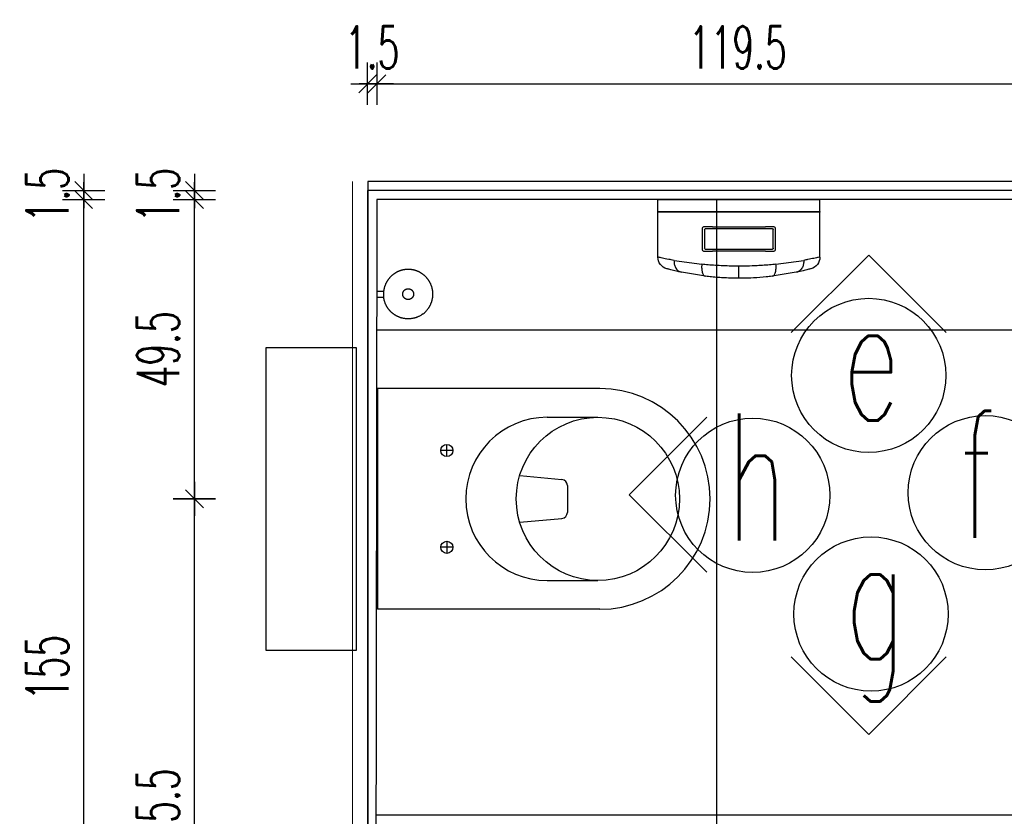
# Model space of a CAD drawing. Header units: centimetres. Extents: x -15121 to 30567, y -60641 to 0.
# Tile 94 of 256: x 4075 to 4238, y -25033 to -24901. Entities that reach past the tile are written whole.
import ezdxf

# ---------------------------------------------------------------- set-up
doc = ezdxf.new("R2010")
doc.units = ezdxf.units.CM
doc.header["$LTSCALE"] = 60
for name, color, linetype in [('AIKA oznaczenia widoków', 30, 'Continuous'), ('AIKA podłoga wc pod meble', 8, 'Continuous'), ('AIKA sanitariaty', 7, 'Continuous'), ('AIKA TYNK', 5, 'Continuous'), ('AIKA widoki wymiarowanie', 7, 'Continuous'), ('AIKA widokowe', 7, 'Continuous')]:
    doc.layers.add(name, color=color, linetype=linetype)
doc.layers.add('opisy', color=1, linetype='Continuous', lineweight=15)
doc.styles.add('RomanS', font='romans.shx')
doc.styles.add('wymiar', font='txt.shx', dxfattribs={"width": 0.6})
doc.dimstyles.new('Dwudziestka', dxfattribs={"dimtxt": 7, "dimasz": 0.7, "dimexe": 5, "dimexo": 0, "dimgap": 2.5, "dimtad": 1, "dimtoh": 1, "dimdec": 3, "dimrnd": 0.5, "dimdsep": 46, "dimtxsty": 'wymiar', "dimblk": 'znacznik', "dimcen": 0, "dimdle": 5, "dimse1": 1, "dimse2": 1, "dimclrd": 256, "dimclre": 256, "dimclrt": 256, "dimadec": 0, "dimazin": 0, "dimtfac": 0.4, "dimtdec": 3, "dimtix": 1, "dimtofl": 0, "dimtmove": 2, "dimatfit": 3, "dimldrblk": 'znacznik', "dimfxl": 1, "dimtolj": 1, "dimarcsym": 0})

# ---------------------------------------------------------------- blocks, each defined once
blk = doc.blocks.new('toaleta top')
at = {"layer": 'AIKA sanitariaty'}
for p, q in [((-18.25, 39.75), (-18.25, 3)), ((-13.5, 31.08), (-13.5, 39.45)), ((13.5, 31.08), (13.5, 39.45)), ((18.25, 39.75), (18.25, 3)), ((-2.22, 34.39), (2.22, 34.39)), ((-3.85, 26.52), (-3.22, 33.48)), ((3.85, 26.52), (3.22, 33.48)), ((-8, 15.44), (-8, 13.44)), ((8, 15.44), (8, 13.44)), ((-7, 14.44), (-9, 14.44)), ((7, 14.44), (9, 14.44)), ((-18.25, 3), (18.25, 3)), ((25, -0.5), (-25, -0.5)), ((-25, -0.5), (-25, -15.5)), ((25, -15.5), (25, -0.5)), ((-25, -15.5), (25, -15.5))]:
    blk.add_line(p, q, dxfattribs=at)
for centre, radius in [((0, 39.45), 13.5), ((-8, 14.44), 1), ((8, 14.44), 1)]:
    blk.add_circle(centre, radius, dxfattribs=at)
for centre, radius, start, end in [((0, 39.75), 18.25, 0, 180), ((-2.22, 33.39), 1, 90, 174.822), ((2.22, 33.39), 1, 5.178, 90), ((0, 31.08), 13.5, 180, 0)]:
    blk.add_arc(centre, radius, start, end, dxfattribs=at)
blk = doc.blocks.new('sl dozownik papieru rzut')
at = {"layer": 'AIKA sanitariaty'}
for p, q in [((13.4, 0), (-13.4, 0)), ((-13.4, -1.95), (-13.4, 0)), ((13.4, -1.95), (13.4, 0)), ((13.4, -1.95), (-13.4, -1.95)), ((-13.4, -2.05), (13.4, -2.05)), ((-13.4, -9.49), (-13.4, -2.05)), ((-13.35, -2), (13.35, -2)), ((13.4, -9.49), (13.4, -2.05)), ((-6, -4.65), (-6, -8.35)), ((-5.85, -4.5), (-4.39, -4.5)), ((-5.55, -4.8), (5.58, -4.8)), ((4.39, -4.5), (-4.39, -4.5)), ((4.39, -4.5), (5.85, -4.5)), ((6, -8.35), (6, -4.65)), ((-5.7, -8.05), (-5.7, -4.95)), ((5.7, -4.95), (5.7, -8.05)), ((-4.39, -8.5), (-5.85, -8.5)), ((5.55, -8.2), (-5.55, -8.2)), ((-4.39, -8.5), (4.39, -8.5)), ((5.85, -8.5), (4.39, -8.5)), ((-6.13, -10.69), (-10.73, -10.04)), ((0, -13), (0, -11)), ((10.73, -10.04), (6.13, -10.69)), ((-9.5, -12.01), (-5.51, -12.67)), ((5.51, -12.67), (9.5, -12.01))]:
    blk.add_line(p, q, dxfattribs=at)
for centre, radius, start, end in [((-13.35, -1.95), 0.05, 180, 270), ((-13.35, -2.05), 0.05, 90, 180), ((13.35, -1.95), 0.05, 270, 0), ((13.35, -2.05), 0.05, 0, 90), ((-5.85, -4.65), 0.15, 90, 180), ((-5.55, -4.95), 0.15, 90, 180), ((5.55, -4.95), 0.15, 0, 90), ((5.85, -4.65), 0.15, 0, 90), ((-5.55, -8.05), 0.15, 180, 270), ((5.55, -8.05), 0.15, 270, 0), ((-11.4, -9.49), 2, 180, 254.9453), ((-5.85, -8.35), 0.15, 180, 270), ((5.85, -8.35), 0.15, 270, 0), ((11.4, -9.49), 2, 285.0547, 0)]:
    blk.add_arc(centre, radius, start, end, dxfattribs=at)
for points, knots in [([(-13.4, -9.49), (-13.4, -9.49), (-13.32, -9.51), (-12.98, -9.59), (-12.73, -9.64), (-12.12, -9.77), (-11.78, -9.84), (-11.18, -9.96), (-10.96, -10), (-10.73, -10.04)], [719.365815, 719.365815, 719.365815, 719.365815, 741.542046, 741.542046, 763.718271, 763.718271, 782.93566, 782.93566, 792.832229, 792.832229, 792.832229, 792.832229]), ([(10.73, -10.04), (11.04, -9.98), (11.33, -9.93), (12.01, -9.8), (12.37, -9.72), (12.8, -9.63), (12.92, -9.6), (13.13, -9.55), (13.21, -9.54), (13.36, -9.5), (13.4, -9.49), (13.4, -9.49)], [645.89816, 645.89816, 645.89816, 645.89816, 659.198751, 659.198751, 681.041661, 681.041661, 692.345192, 692.345192, 703.648717, 703.648717, 719.365815, 719.365815, 719.365815, 719.365815]), ([(-10.73, -10.04), (-10.73, -10.04), (-10.73, -10.04), (-10.73, -10.05), (-10.73, -10.05), (-10.73, -10.07), (-10.73, -10.07), (-10.73, -10.09), (-10.73, -10.11), (-10.74, -10.14), (-10.74, -10.17), (-10.74, -10.25), (-10.73, -10.3), (-10.73, -10.45), (-10.71, -10.55), (-10.66, -10.85), (-10.59, -11.03), (-10.4, -11.41), (-10.26, -11.59), (-9.92, -11.86), (-9.73, -11.96), (-9.53, -12)], [-0.008999, -0.008999, -0.008999, -0.008999, 0, 0, 0.195131, 0.195131, 0.390205, 0.390205, 0.780355, 0.780355, 1.560665, 1.560665, 3.121408, 3.121408, 6.243965, 6.243965, 12.498055, 12.498055, 20.307105, 20.307105, 28.11533, 28.11533, 28.11533, 28.11533]), ([(-5.51, -12.67), (-5.63, -12.65), (-5.73, -12.58), (-5.92, -12.35), (-6, -12.19), (-6.11, -11.81), (-6.14, -11.61), (-6.17, -11.16), (-6.16, -10.93), (-6.13, -10.69), (-6.13, -10.69), (-6.13, -10.69)], [0, 0, 0, 0, 7.811334, 7.811334, 15.623566, 15.623566, 22.812435, 22.812435, 29.999926, 29.999926, 30.008028, 30.008028, 30.008028, 30.008028]), ([(-6.13, -10.69), (-5.79, -10.72), (-5.45, -10.76), (-4.32, -10.85), (-3.52, -10.9), (-2.07, -10.97), (-1.42, -10.99), (-0.51, -11), (-0.26, -11), (0, -11)], [665.068332, 665.068332, 665.068332, 665.068332, 674.873359, 674.873359, 696.15174, 696.15174, 712.840829, 712.840829, 719.36757, 719.36757, 719.36757, 719.36757]), ([(0, -11), (0.44, -11), (0.87, -11), (1.74, -10.98), (2.17, -10.96), (3.02, -10.93), (3.45, -10.9), (4.28, -10.85), (4.69, -10.82), (5.45, -10.76), (5.79, -10.72), (6.13, -10.69)], [719.36757, 719.36757, 719.36757, 719.36757, 730.491124, 730.491124, 741.614678, 741.614678, 752.738229, 752.738229, 763.861781, 763.861781, 773.666807, 773.666807, 773.666807, 773.666807]), ([(6.13, -10.69), (6.13, -10.69), (6.13, -10.69), (6.13, -10.7), (6.13, -10.7), (6.14, -10.72), (6.14, -10.73), (6.14, -10.75), (6.14, -10.76), (6.14, -10.81), (6.15, -10.84), (6.15, -10.93), (6.16, -10.98), (6.16, -11.16), (6.16, -11.27), (6.14, -11.61), (6.11, -11.81), (6, -12.19), (5.92, -12.35), (5.73, -12.58), (5.63, -12.65), (5.51, -12.67)], [-0.008087, -0.008087, -0.008087, -0.008087, 0, 0, 0.223897, 0.223897, 0.447699, 0.447699, 0.895311, 0.895311, 1.790581, 1.790581, 3.581414, 3.581414, 7.165142, 7.165142, 14.347918, 14.347918, 22.153528, 22.153528, 29.958241, 29.958241, 29.958241, 29.958241]), ([(10.73, -10.04), (10.73, -10.04), (10.73, -10.04), (10.74, -10.25), (10.73, -10.45), (10.66, -10.85), (10.59, -11.03), (10.4, -11.41), (10.26, -11.59), (9.92, -11.86), (9.73, -11.96), (9.53, -12)], [-0.008936, -0.008936, -0.008936, -0.008936, 0, 0, 6.258249, 6.258249, 12.51788, 12.51788, 20.330205, 20.330205, 28.1424, 28.1424, 28.1424, 28.1424]), ([(-11.92, -11.42), (-11.92, -11.42), (-11.84, -11.45), (-11.55, -11.52), (-11.32, -11.58), (-10.78, -11.72), (-10.47, -11.79), (-9.94, -11.91), (-9.74, -11.96), (-9.53, -12)], [719.365815, 719.365815, 719.365815, 719.365815, 741.542046, 741.542046, 763.718271, 763.718271, 782.93566, 782.93566, 793.101387, 793.101387, 793.101387, 793.101387]), ([(-9.53, -12), (-9.53, -12), (-9.52, -12), (-9.52, -12), (-9.51, -12), (-9.51, -12), (-9.5, -12.01), (-9.5, -12.01), (-9.5, -12.01), (-9.5, -12.01)], [125.169211, 125.169211, 125.169211, 125.169211, 125.262842, 125.262842, 125.558179, 125.558179, 125.889339, 125.889339, 126.290447, 126.290447, 126.290447, 126.290447]), ([(-5.51, -12.67), (-5.51, -12.67), (-5.51, -12.67), (-5.5, -12.67), (-5.5, -12.67), (-5.5, -12.67)], [25.154736, 25.154736, 25.154736, 25.154736, 25.2068571, 25.2068571, 25.5412471, 25.5412471, 25.5412471, 25.5412471]), ([(-5.5, -12.67), (-5.18, -12.71), (-4.86, -12.74), (-3.85, -12.84), (-3.14, -12.9), (-1.84, -12.97), (-1.26, -12.99), (-0.45, -13), (-0.23, -13), (0, -13)], [664.576978, 664.576978, 664.576978, 664.576978, 674.873359, 674.873359, 696.15174, 696.15174, 712.840829, 712.840829, 719.36757, 719.36757, 719.36757, 719.36757]), ([(0, -13), (0.39, -13), (0.78, -13), (1.55, -12.98), (1.93, -12.96), (2.69, -12.92), (3.07, -12.9), (3.81, -12.84), (4.17, -12.81), (4.86, -12.74), (5.18, -12.71), (5.5, -12.67)], [719.36757, 719.36757, 719.36757, 719.36757, 730.491124, 730.491124, 741.614678, 741.614678, 752.738229, 752.738229, 763.861781, 763.861781, 774.158161, 774.158161, 774.158161, 774.158161]), ([(5.5, -12.67), (5.5, -12.67), (5.5, -12.67), (5.51, -12.67), (5.51, -12.67), (5.51, -12.67)], [0, 0, 0, 0, 0.3582778, 0.3582778, 0.4217256, 0.4217256, 0.4217256, 0.4217256]), ([(9.5, -12.01), (9.5, -12.01), (9.5, -12.01), (9.51, -12), (9.51, -12), (9.52, -12), (9.52, -12), (9.53, -12)], [0, 0, 0, 0, 0.4713843, 0.4713843, 0.7522977, 0.7522977, 0.8768388, 0.8768388, 0.8768388, 0.8768388]), ([(9.53, -12), (9.81, -11.94), (10.07, -11.88), (10.69, -11.74), (11, -11.66), (11.38, -11.57), (11.49, -11.54), (11.68, -11.49), (11.75, -11.47), (11.88, -11.44), (11.92, -11.42), (11.92, -11.42)], [645.629, 645.629, 645.629, 645.629, 659.198751, 659.198751, 681.041661, 681.041661, 692.345192, 692.345192, 703.648717, 703.648717, 719.365815, 719.365815, 719.365815, 719.365815])]:
    blk.add_open_spline(points, degree=3, knots=knots, dxfattribs=at)
blk = doc.blocks.new('sl szczotka rzut')
at = {"layer": 'AIKA sanitariaty', "transparency": 33554610}
for p, q in [((22238.01, -28535.25), (22238.01, -28534.12)), ((22239.01, -28535.25), (22239.01, -28534.12)), ((22239.01, -28535.25), (22238.01, -28535.25))]:
    blk.add_line(p, q, dxfattribs=at)
for points in [[(22235.26, -28527.56), (22235.39, -28527.42), (22235.5, -28527.29), (22235.6, -28527.19), (22235.69, -28527.1), (22235.78, -28527.02), (22235.85, -28526.95), (22235.92, -28526.89), (22235.99, -28526.84), (22236.06, -28526.79), (22236.12, -28526.74), (22236.18, -28526.7), (22236.24, -28526.66), (22236.3, -28526.62), (22236.35, -28526.58), (22236.41, -28526.55), (22236.47, -28526.51), (22236.53, -28526.48), (22236.59, -28526.45), (22236.65, -28526.42), (22236.71, -28526.39), (22236.77, -28526.36), (22236.83, -28526.33), (22236.89, -28526.3), (22236.95, -28526.28), (22237.01, -28526.25), (22237.07, -28526.23), (22237.14, -28526.2), (22237.2, -28526.18), (22237.26, -28526.16), (22237.33, -28526.14), (22237.39, -28526.12), (22237.46, -28526.1), (22237.52, -28526.09), (22237.59, -28526.07), (22237.65, -28526.06), (22237.72, -28526.04), (22237.78, -28526.03), (22237.85, -28526.02), (22237.91, -28526.01), (22237.98, -28526), (22238.05, -28525.99), (22238.11, -28525.98), (22238.18, -28525.98), (22238.25, -28525.97), (22238.31, -28525.97), (22238.38, -28525.97), (22238.45, -28525.97), (22238.51, -28525.97), (22238.58, -28525.97), (22238.65, -28525.97), (22238.71, -28525.97), (22238.78, -28525.97), (22238.85, -28525.98), (22238.91, -28525.98), (22238.98, -28525.99), (22239.05, -28526), (22239.11, -28526.01), (22239.18, -28526.02), (22239.25, -28526.03), (22239.31, -28526.04), (22239.38, -28526.06), (22239.44, -28526.07), (22239.51, -28526.09), (22239.57, -28526.1), (22239.64, -28526.12), (22239.7, -28526.14), (22239.76, -28526.16), (22239.83, -28526.18), (22239.89, -28526.2), (22239.95, -28526.23), (22240.02, -28526.25), (22240.08, -28526.28), (22240.14, -28526.3), (22240.2, -28526.33), (22240.26, -28526.36), (22240.32, -28526.39), (22240.38, -28526.42), (22240.44, -28526.45), (22240.5, -28526.48), (22240.56, -28526.51), (22240.62, -28526.55), (22240.67, -28526.58), (22240.73, -28526.62), (22240.79, -28526.65), (22240.84, -28526.69), (22240.9, -28526.73), (22240.95, -28526.77), (22241, -28526.81), (22241.06, -28526.85), (22241.11, -28526.89), (22241.16, -28526.94), (22241.21, -28526.98), (22241.26, -28527.02), (22241.31, -28527.07), (22241.36, -28527.12), (22241.41, -28527.16), (22241.45, -28527.21), (22241.5, -28527.26), (22241.54, -28527.31), (22241.59, -28527.36), (22241.63, -28527.41), (22241.67, -28527.46), (22241.72, -28527.51), (22241.76, -28527.56), (22241.8, -28527.62), (22241.84, -28527.67), (22241.88, -28527.73), (22241.91, -28527.78), (22241.95, -28527.84), (22241.99, -28527.89), (22242.02, -28527.95), (22242.05, -28528.01), (22242.09, -28528.07), (22242.12, -28528.13), (22242.15, -28528.19), (22242.18, -28528.25), (22242.21, -28528.31), (22242.24, -28528.37), (22242.27, -28528.43), (22242.29, -28528.49), (22242.32, -28528.55), (22242.34, -28528.61), (22242.36, -28528.68), (22242.39, -28528.74), (22242.41, -28528.8), (22242.43, -28528.87), (22242.45, -28528.93), (22242.46, -28529), (22242.48, -28529.06), (22242.5, -28529.13), (22242.51, -28529.19), (22242.52, -28529.26), (22242.54, -28529.32), (22242.55, -28529.39), (22242.56, -28529.45), (22242.57, -28529.52), (22242.58, -28529.59), (22242.58, -28529.65), (22242.59, -28529.72), (22242.59, -28529.79), (22242.6, -28529.85), (22242.6, -28529.92), (22242.6, -28529.99), (22242.6, -28530.05), (22242.6, -28530.12), (22242.6, -28530.19), (22242.6, -28530.25), (22242.59, -28530.32), (22242.59, -28530.39), (22242.58, -28530.45), (22242.58, -28530.52), (22242.57, -28530.59), (22242.56, -28530.65), (22242.55, -28530.72), (22242.54, -28530.79), (22242.52, -28530.85), (22242.51, -28530.92), (22242.5, -28530.98), (22242.48, -28531.05), (22242.46, -28531.11), (22242.45, -28531.18), (22242.43, -28531.24), (22242.41, -28531.3), (22242.39, -28531.37), (22242.36, -28531.43), (22242.34, -28531.49), (22242.32, -28531.56), (22242.29, -28531.62), (22242.27, -28531.68), (22242.24, -28531.74), (22242.21, -28531.8), (22242.18, -28531.86), (22242.15, -28531.92), (22242.12, -28531.98), (22242.09, -28532.04), (22242.05, -28532.1), (22242.02, -28532.16), (22241.99, -28532.21), (22241.95, -28532.27), (22241.91, -28532.33), (22241.88, -28532.38), (22241.84, -28532.44), (22241.8, -28532.49), (22241.76, -28532.54), (22241.72, -28532.6), (22241.67, -28532.65), (22241.63, -28532.7), (22241.59, -28532.75), (22241.54, -28532.8), (22241.5, -28532.85), (22241.45, -28532.9), (22241.41, -28532.94), (22241.36, -28532.99), (22241.31, -28533.04), (22241.26, -28533.08), (22241.21, -28533.13), (22241.16, -28533.17), (22241.11, -28533.21), (22241.06, -28533.26), (22241, -28533.3), (22240.95, -28533.34), (22240.9, -28533.38), (22240.84, -28533.42), (22240.79, -28533.45), (22240.73, -28533.49), (22240.67, -28533.53), (22240.62, -28533.56), (22240.56, -28533.59), (22240.5, -28533.63), (22240.44, -28533.66), (22240.38, -28533.69), (22240.32, -28533.72), (22240.26, -28533.75), (22240.2, -28533.78), (22240.14, -28533.8), (22240.08, -28533.83), (22240.02, -28533.86), (22239.95, -28533.88), (22239.89, -28533.9), (22239.83, -28533.93), (22239.76, -28533.95), (22239.7, -28533.97), (22239.64, -28533.99), (22239.57, -28534), (22239.51, -28534.02), (22239.44, -28534.04), (22239.38, -28534.05), (22239.32, -28534.06), (22239.27, -28534.07), (22239.22, -28534.09), (22239.17, -28534.09), (22239.13, -28534.1), (22239.1, -28534.11), (22239.07, -28534.11), (22239.05, -28534.11), (22239.03, -28534.12), (22239.01, -28534.12), (22238.99, -28534.12), (22238.97, -28534.12), (22238.94, -28534.12), (22238.9, -28534.13), (22238.86, -28534.13), (22238.81, -28534.13), (22238.75, -28534.13), (22238.69, -28534.14), (22238.62, -28534.14), (22238.55, -28534.14), (22238.47, -28534.14), (22238.39, -28534.14), (22238.31, -28534.13), (22238.23, -28534.13), (22238.16, -28534.13), (22238.1, -28534.12), (22238.04, -28534.12), (22238, -28534.12), (22237.98, -28534.12)], [(22235.26, -28527.56), (22235.16, -28527.72), (22235.07, -28527.86), (22234.99, -28527.98), (22234.93, -28528.09), (22234.88, -28528.19), (22234.83, -28528.29), (22234.79, -28528.37), (22234.76, -28528.45), (22234.73, -28528.52), (22234.7, -28528.6), (22234.67, -28528.67), (22234.65, -28528.73), (22234.62, -28528.8), (22234.6, -28528.87), (22234.58, -28528.93), (22234.56, -28529), (22234.55, -28529.06), (22234.53, -28529.13), (22234.52, -28529.19), (22234.5, -28529.26), (22234.49, -28529.32), (22234.48, -28529.39), (22234.47, -28529.45), (22234.46, -28529.52), (22234.45, -28529.59), (22234.45, -28529.65), (22234.44, -28529.72), (22234.43, -28529.79), (22234.43, -28529.85), (22234.43, -28529.92), (22234.43, -28529.99), (22234.43, -28530.05), (22234.43, -28530.12), (22234.43, -28530.19), (22234.43, -28530.25), (22234.43, -28530.32), (22234.44, -28530.39), (22234.45, -28530.45), (22234.45, -28530.52), (22234.46, -28530.59), (22234.47, -28530.65), (22234.48, -28530.72), (22234.49, -28530.79), (22234.5, -28530.85), (22234.52, -28530.92), (22234.53, -28530.98), (22234.55, -28531.05), (22234.56, -28531.11), (22234.58, -28531.18), (22234.6, -28531.24), (22234.62, -28531.3), (22234.64, -28531.37), (22234.66, -28531.43), (22234.69, -28531.49), (22234.71, -28531.56), (22234.74, -28531.62), (22234.76, -28531.68), (22234.79, -28531.74), (22234.82, -28531.8), (22234.85, -28531.86), (22234.88, -28531.92), (22234.91, -28531.98), (22234.94, -28532.04), (22234.97, -28532.1), (22235.01, -28532.16), (22235.04, -28532.21), (22235.08, -28532.27), (22235.11, -28532.33), (22235.15, -28532.38), (22235.19, -28532.44), (22235.23, -28532.49), (22235.27, -28532.54), (22235.31, -28532.6), (22235.35, -28532.65), (22235.4, -28532.7), (22235.44, -28532.75), (22235.48, -28532.8), (22235.53, -28532.85), (22235.58, -28532.9), (22235.62, -28532.94), (22235.67, -28532.99), (22235.72, -28533.04), (22235.77, -28533.08), (22235.82, -28533.13), (22235.87, -28533.17), (22235.92, -28533.21), (22235.97, -28533.26), (22236.03, -28533.3), (22236.08, -28533.34), (22236.13, -28533.38), (22236.19, -28533.42), (22236.24, -28533.45), (22236.3, -28533.49), (22236.36, -28533.53), (22236.41, -28533.56), (22236.47, -28533.59), (22236.53, -28533.63), (22236.59, -28533.66), (22236.65, -28533.69), (22236.71, -28533.72), (22236.78, -28533.75), (22236.84, -28533.78), (22236.92, -28533.81), (22236.99, -28533.85), (22237.07, -28533.88), (22237.16, -28533.91), (22237.26, -28533.94), (22237.37, -28533.97), (22237.49, -28534.01), (22237.63, -28534.04), (22237.79, -28534.08), (22237.98, -28534.12)]]:
    blk.add_lwpolyline(points, dxfattribs=at)
blk.add_lwpolyline([(22239.38, -28530.29), (22239.39, -28530.27), (22239.39, -28530.26), (22239.39, -28530.24), (22239.39, -28530.23), (22239.4, -28530.21), (22239.4, -28530.2), (22239.4, -28530.19), (22239.4, -28530.17), (22239.41, -28530.16), (22239.41, -28530.14), (22239.41, -28530.13), (22239.41, -28530.11), (22239.41, -28530.1), (22239.41, -28530.08), (22239.41, -28530.07), (22239.41, -28530.05), (22239.41, -28530.04), (22239.41, -28530.02), (22239.41, -28530.01), (22239.41, -28530), (22239.41, -28529.98), (22239.41, -28529.97), (22239.41, -28529.95), (22239.4, -28529.94), (22239.4, -28529.92), (22239.4, -28529.91), (22239.4, -28529.89), (22239.39, -28529.88), (22239.39, -28529.86), (22239.39, -28529.85), (22239.39, -28529.84), (22239.38, -28529.82), (22239.38, -28529.81), (22239.37, -28529.79), (22239.37, -28529.78), (22239.36, -28529.77), (22239.36, -28529.75), (22239.35, -28529.74), (22239.35, -28529.72), (22239.34, -28529.71), (22239.34, -28529.7), (22239.33, -28529.68), (22239.33, -28529.67), (22239.32, -28529.66), (22239.31, -28529.64), (22239.31, -28529.63), (22239.3, -28529.62), (22239.29, -28529.6), (22239.28, -28529.59), (22239.28, -28529.58), (22239.27, -28529.57), (22239.26, -28529.55), (22239.25, -28529.54), (22239.24, -28529.53), (22239.24, -28529.52), (22239.23, -28529.51), (22239.22, -28529.5), (22239.21, -28529.48), (22239.2, -28529.47), (22239.19, -28529.46), (22239.18, -28529.45), (22239.17, -28529.44), (22239.16, -28529.43), (22239.15, -28529.42), (22239.14, -28529.41), (22239.13, -28529.4), (22239.12, -28529.39), (22239.11, -28529.38), (22239.1, -28529.37), (22239.08, -28529.36), (22239.07, -28529.35), (22239.06, -28529.34), (22239.05, -28529.33), (22239.04, -28529.32), (22239.03, -28529.32), (22239.01, -28529.31), (22239, -28529.3), (22238.99, -28529.29), (22238.98, -28529.28), (22238.96, -28529.28), (22238.95, -28529.27), (22238.94, -28529.26), (22238.92, -28529.25), (22238.91, -28529.25), (22238.9, -28529.24), (22238.88, -28529.24), (22238.87, -28529.23), (22238.86, -28529.22), (22238.84, -28529.22), (22238.83, -28529.21), (22238.82, -28529.21), (22238.8, -28529.2), (22238.79, -28529.2), (22238.77, -28529.19), (22238.76, -28529.19), (22238.75, -28529.19), (22238.73, -28529.18), (22238.72, -28529.18), (22238.7, -28529.18), (22238.69, -28529.17), (22238.67, -28529.17), (22238.66, -28529.17), (22238.65, -28529.17), (22238.63, -28529.16), (22238.62, -28529.16), (22238.6, -28529.16), (22238.59, -28529.16), (22238.57, -28529.16), (22238.56, -28529.16), (22238.54, -28529.16), (22238.53, -28529.16), (22238.51, -28529.16), (22238.5, -28529.16), (22238.48, -28529.16), (22238.47, -28529.16), (22238.46, -28529.16), (22238.44, -28529.16), (22238.43, -28529.16), (22238.41, -28529.16), (22238.4, -28529.16), (22238.38, -28529.17), (22238.37, -28529.17), (22238.35, -28529.17), (22238.34, -28529.17), (22238.32, -28529.18), (22238.31, -28529.18), (22238.3, -28529.18), (22238.28, -28529.19), (22238.27, -28529.19), (22238.25, -28529.19), (22238.24, -28529.2), (22238.23, -28529.2), (22238.21, -28529.21), (22238.2, -28529.21), (22238.18, -28529.22), (22238.17, -28529.22), (22238.16, -28529.23), (22238.14, -28529.24), (22238.13, -28529.24), (22238.12, -28529.25), (22238.1, -28529.25), (22238.09, -28529.26), (22238.08, -28529.27), (22238.07, -28529.28), (22238.05, -28529.28), (22238.04, -28529.29), (22238.03, -28529.3), (22238.02, -28529.31), (22238, -28529.32), (22237.99, -28529.32), (22237.98, -28529.33), (22237.97, -28529.34), (22237.96, -28529.35), (22237.94, -28529.36), (22237.93, -28529.37), (22237.92, -28529.38), (22237.91, -28529.39), (22237.9, -28529.4), (22237.89, -28529.41), (22237.88, -28529.42), (22237.87, -28529.43), (22237.86, -28529.44), (22237.85, -28529.45), (22237.84, -28529.46), (22237.83, -28529.47), (22237.82, -28529.48), (22237.81, -28529.5), (22237.8, -28529.51), (22237.79, -28529.52), (22237.78, -28529.53), (22237.78, -28529.54), (22237.77, -28529.55), (22237.76, -28529.57), (22237.75, -28529.58), (22237.74, -28529.59), (22237.74, -28529.6), (22237.73, -28529.62), (22237.72, -28529.63), (22237.72, -28529.64), (22237.71, -28529.66), (22237.7, -28529.67), (22237.7, -28529.68), (22237.69, -28529.7), (22237.68, -28529.71), (22237.68, -28529.72), (22237.67, -28529.74), (22237.67, -28529.75), (22237.66, -28529.77), (22237.66, -28529.78), (22237.65, -28529.79), (22237.65, -28529.81), (22237.65, -28529.82), (22237.64, -28529.84), (22237.64, -28529.85), (22237.64, -28529.86), (22237.63, -28529.88), (22237.63, -28529.89), (22237.63, -28529.91), (22237.63, -28529.92), (22237.62, -28529.94), (22237.62, -28529.95), (22237.62, -28529.97), (22237.62, -28529.98), (22237.62, -28530), (22237.62, -28530.01), (22237.62, -28530.02), (22237.62, -28530.04), (22237.62, -28530.05), (22237.62, -28530.07), (22237.62, -28530.08), (22237.62, -28530.1), (22237.62, -28530.11), (22237.62, -28530.13), (22237.62, -28530.14), (22237.62, -28530.16), (22237.62, -28530.17), (22237.63, -28530.19), (22237.63, -28530.2), (22237.63, -28530.21), (22237.63, -28530.23), (22237.64, -28530.24), (22237.64, -28530.26), (22237.64, -28530.27), (22237.65, -28530.29), (22237.65, -28530.3), (22237.65, -28530.31), (22237.66, -28530.33), (22237.66, -28530.34), (22237.67, -28530.36), (22237.67, -28530.37), (22237.68, -28530.38), (22237.68, -28530.4), (22237.69, -28530.41), (22237.7, -28530.42), (22237.7, -28530.44), (22237.71, -28530.45), (22237.72, -28530.46), (22237.72, -28530.48), (22237.73, -28530.49), (22237.74, -28530.5), (22237.74, -28530.52), (22237.75, -28530.53), (22237.76, -28530.54), (22237.77, -28530.55), (22237.78, -28530.56), (22237.78, -28530.58), (22237.79, -28530.59), (22237.8, -28530.6), (22237.81, -28530.61), (22237.82, -28530.62), (22237.83, -28530.63), (22237.84, -28530.65), (22237.85, -28530.66), (22237.86, -28530.67), (22237.87, -28530.68), (22237.88, -28530.69), (22237.89, -28530.7), (22237.9, -28530.71), (22237.91, -28530.72), (22237.92, -28530.73), (22237.93, -28530.74), (22237.94, -28530.75), (22237.96, -28530.76), (22237.97, -28530.77), (22237.98, -28530.78), (22237.99, -28530.78), (22238, -28530.79), (22238.02, -28530.8), (22238.03, -28530.81), (22238.04, -28530.82), (22238.05, -28530.82), (22238.07, -28530.83), (22238.08, -28530.84), (22238.09, -28530.85), (22238.1, -28530.85), (22238.12, -28530.86), (22238.13, -28530.87), (22238.14, -28530.87), (22238.16, -28530.88), (22238.17, -28530.88), (22238.18, -28530.89), (22238.2, -28530.89), (22238.21, -28530.9), (22238.23, -28530.9), (22238.24, -28530.91), (22238.25, -28530.91), (22238.27, -28530.92), (22238.28, -28530.92), (22238.3, -28530.92), (22238.31, -28530.93), (22238.32, -28530.93), (22238.34, -28530.93), (22238.35, -28530.94), (22238.37, -28530.94), (22238.38, -28530.94), (22238.4, -28530.94), (22238.41, -28530.95), (22238.43, -28530.95), (22238.44, -28530.95), (22238.46, -28530.95), (22238.47, -28530.95), (22238.48, -28530.95), (22238.5, -28530.95), (22238.51, -28530.95), (22238.53, -28530.95), (22238.54, -28530.95), (22238.56, -28530.95), (22238.57, -28530.95), (22238.59, -28530.95), (22238.6, -28530.95), (22238.62, -28530.95), (22238.63, -28530.94), (22238.65, -28530.94), (22238.66, -28530.94), (22238.67, -28530.94), (22238.69, -28530.93), (22238.7, -28530.93), (22238.72, -28530.93), (22238.73, -28530.92), (22238.75, -28530.92), (22238.76, -28530.92), (22238.77, -28530.91), (22238.79, -28530.91), (22238.8, -28530.9), (22238.82, -28530.9), (22238.83, -28530.89), (22238.84, -28530.89), (22238.86, -28530.88), (22238.87, -28530.88), (22238.88, -28530.87), (22238.9, -28530.87), (22238.91, -28530.86), (22238.92, -28530.85), (22238.94, -28530.85), (22238.95, -28530.84), (22238.96, -28530.83), (22238.98, -28530.82), (22238.99, -28530.82), (22239, -28530.81), (22239.01, -28530.8), (22239.03, -28530.79), (22239.04, -28530.78), (22239.05, -28530.78), (22239.06, -28530.77), (22239.07, -28530.76), (22239.08, -28530.75), (22239.1, -28530.74), (22239.11, -28530.73), (22239.12, -28530.72), (22239.13, -28530.71), (22239.14, -28530.7), (22239.15, -28530.69), (22239.16, -28530.68), (22239.17, -28530.67), (22239.18, -28530.66), (22239.19, -28530.65), (22239.2, -28530.63), (22239.21, -28530.62), (22239.22, -28530.61), (22239.23, -28530.6), (22239.24, -28530.59), (22239.24, -28530.58), (22239.25, -28530.56), (22239.26, -28530.55), (22239.27, -28530.54), (22239.28, -28530.53), (22239.28, -28530.52), (22239.29, -28530.5), (22239.3, -28530.49), (22239.31, -28530.48), (22239.31, -28530.46), (22239.32, -28530.45), (22239.33, -28530.44), (22239.33, -28530.42), (22239.34, -28530.41), (22239.34, -28530.4), (22239.35, -28530.38), (22239.35, -28530.37), (22239.36, -28530.36), (22239.36, -28530.34), (22239.37, -28530.33), (22239.37, -28530.31), (22239.38, -28530.3)], close=True, dxfattribs=at)
blk = doc.blocks.new('znacznik')
at = {"color": 0}
for points in [[(0, -5), (0, 5)], [(-4, 0), (4, 0)]]:
    blk.add_lwpolyline(points, dxfattribs=at)
at = {"color": 1}
blk.add_lwpolyline([(-2.12, -2.12), (2.12, 2.12)], dxfattribs=at)
blk = doc.blocks.new('*D6773')
at = {"layer": 'AIKA widoki wymiarowanie', "lineweight": -2, "transparency": 16777216}
blk.add_line((4103.79, -25084.89), (4103.79, -24980.93), dxfattribs=at)
at = {"layer": 'Defpoints', "color": 0, "transparency": 16777216}
for p in [(4103.79, -24980.23), (4134.11, -24980.23), (4144.26, -25085.59)]:
    blk.add_point(p, dxfattribs=at)
at = {"layer": 'AIKA widoki wymiarowanie', "lineweight": -2, "transparency": 16777216, "xscale": 0.7, "yscale": 0.7, "zscale": 0.7}
for p, rotation in [((4103.79, -24980.23), 90), ((4103.79, -25085.59), 270)]:
    blk.add_blockref('znacznik', p, dxfattribs=dict(at, rotation=rotation))
at = {"layer": 'AIKA widoki wymiarowanie', "transparency": 16777216, "insert": (4097.79, -25032.91), "char_height": 7, "attachment_point": 5, "rotation": 90, "style": 'wymiar'}
blk.add_mtext('\\A1;105.5', dxfattribs=at)
blk = doc.blocks.new('*D6774')
at = {"layer": 'AIKA widoki wymiarowanie', "lineweight": -2, "transparency": 16777216}
blk.add_line((4103.79, -24979.53), (4103.79, -24931.43), dxfattribs=at)
at = {"layer": 'Defpoints', "color": 0, "transparency": 16777216}
for p in [(4103.79, -24930.73), (4133.96, -24930.73), (4134.11, -24980.23)]:
    blk.add_point(p, dxfattribs=at)
at = {"layer": 'AIKA widoki wymiarowanie', "lineweight": -2, "transparency": 16777216, "xscale": 0.7, "yscale": 0.7, "zscale": 0.7}
for p, rotation in [((4103.79, -24930.73), 90), ((4103.79, -24980.23), 270)]:
    blk.add_blockref('znacznik', p, dxfattribs=dict(at, rotation=rotation))
at = {"layer": 'AIKA widoki wymiarowanie', "transparency": 16777216, "insert": (4097.79, -24955.48), "char_height": 7, "attachment_point": 5, "rotation": 90, "style": 'wymiar'}
blk.add_mtext('\\A1;49.5', dxfattribs=at)
blk = doc.blocks.new('*D6775')
at = {"layer": 'AIKA widoki wymiarowanie', "lineweight": -2, "transparency": 16777216}
for p, q in [((4103.79, -24928.53), (4103.79, -24927.83)), ((4103.79, -24931.43), (4103.79, -24932.13))]:
    blk.add_line(p, q, dxfattribs=at)
at = {"layer": 'Defpoints', "color": 0, "transparency": 16777216}
for p in [(4103.79, -24929.23), (4132.47, -24929.23), (4133.96, -24930.73)]:
    blk.add_point(p, dxfattribs=at)
at = {"layer": 'AIKA widoki wymiarowanie', "lineweight": -2, "transparency": 16777216, "xscale": 0.7, "yscale": 0.7, "zscale": 0.7}
for p, rotation in [((4103.79, -24929.23), 270), ((4103.79, -24930.73), 90)]:
    blk.add_blockref('znacznik', p, dxfattribs=dict(at, rotation=rotation))
at = {"layer": 'AIKA widoki wymiarowanie', "transparency": 16777216, "insert": (4097.79, -24929.98), "char_height": 7, "attachment_point": 5, "rotation": 90, "style": 'wymiar'}
blk.add_mtext('\\A1;1.5', dxfattribs=at)
blk = doc.blocks.new('*D6776')
at = {"layer": 'AIKA widoki wymiarowanie', "lineweight": -2, "transparency": 16777216}
for p, q in [((4131.76, -24911.55), (4131.06, -24911.55)), ((4134.66, -24911.55), (4135.36, -24911.55))]:
    blk.add_line(p, q, dxfattribs=at)
at = {"layer": 'Defpoints', "color": 0, "transparency": 16777216}
for p in [(4133.96, -24911.55), (4132.46, -24933.45), (4133.96, -24933.45)]:
    blk.add_point(p, dxfattribs=at)
at = {"layer": 'AIKA widoki wymiarowanie', "lineweight": -2, "transparency": 16777216, "xscale": 0.7, "yscale": 0.7, "zscale": 0.7}
blk.add_blockref('znacznik', (4132.46, -24911.55), dxfattribs=at)
at = {"layer": 'AIKA widoki wymiarowanie', "lineweight": -2, "transparency": 16777216, "xscale": 0.7, "yscale": 0.7, "zscale": 0.7, "rotation": 180}
blk.add_blockref('znacznik', (4133.96, -24911.55), dxfattribs=at)
at = {"layer": 'AIKA widoki wymiarowanie', "transparency": 16777216, "insert": (4133.21, -24905.55), "char_height": 7, "attachment_point": 5, "style": 'wymiar'}
blk.add_mtext('\\A1;1.5', dxfattribs=at)
blk = doc.blocks.new('*D6777')
at = {"layer": 'AIKA widoki wymiarowanie', "lineweight": -2, "transparency": 16777216}
blk.add_line((4134.66, -24911.55), (4252.77, -24911.55), dxfattribs=at)
at = {"layer": 'Defpoints', "color": 0, "transparency": 16777216}
for p in [(4253.47, -24911.55), (4133.96, -24933.45), (4253.47, -25032.53)]:
    blk.add_point(p, dxfattribs=at)
at = {"layer": 'AIKA widoki wymiarowanie', "lineweight": -2, "transparency": 16777216, "xscale": 0.7, "yscale": 0.7, "zscale": 0.7, "rotation": 180}
blk.add_blockref('znacznik', (4133.96, -24911.55), dxfattribs=at)
at = {"layer": 'AIKA widoki wymiarowanie', "lineweight": -2, "transparency": 16777216, "xscale": 0.7, "yscale": 0.7, "zscale": 0.7}
blk.add_blockref('znacznik', (4253.47, -24911.55), dxfattribs=at)
at = {"layer": 'AIKA widoki wymiarowanie', "transparency": 16777216, "insert": (4193.71, -24905.55), "char_height": 7, "attachment_point": 5, "style": 'wymiar'}
blk.add_mtext('\\A1;119.5', dxfattribs=at)
blk = doc.blocks.new('*D6788')
at = {"layer": 'AIKA widoki wymiarowanie', "lineweight": -2, "transparency": 16777216}
blk.add_line((4085.47, -25084.88), (4085.47, -24931.43), dxfattribs=at)
at = {"layer": 'Defpoints', "color": 0, "transparency": 16777216}
for p in [(4085.47, -24930.73), (4133.96, -24930.73), (4133.76, -25085.58)]:
    blk.add_point(p, dxfattribs=at)
at = {"layer": 'AIKA widoki wymiarowanie', "lineweight": -2, "transparency": 16777216, "xscale": 0.7, "yscale": 0.7, "zscale": 0.7}
for p, rotation in [((4085.47, -24930.73), 90), ((4085.47, -25085.58), 270)]:
    blk.add_blockref('znacznik', p, dxfattribs=dict(at, rotation=rotation))
at = {"layer": 'AIKA widoki wymiarowanie', "transparency": 16777216, "insert": (4079.47, -25008.15), "char_height": 7, "attachment_point": 5, "rotation": 90, "style": 'wymiar'}
blk.add_mtext('\\A1;155', dxfattribs=at)
blk = doc.blocks.new('*D6711')
at = {"layer": 'AIKA widoki wymiarowanie', "lineweight": -2, "transparency": 16777216}
for p, q in [((4085.47, -24928.53), (4085.47, -24927.83)), ((4085.47, -24931.43), (4085.47, -24932.13))]:
    blk.add_line(p, q, dxfattribs=at)
at = {"layer": 'Defpoints', "color": 0, "transparency": 16777216}
for p in [(4085.47, -24929.23), (4132.47, -24929.23), (4133.96, -24930.73)]:
    blk.add_point(p, dxfattribs=at)
at = {"layer": 'AIKA widoki wymiarowanie', "lineweight": -2, "transparency": 16777216, "xscale": 0.7, "yscale": 0.7, "zscale": 0.7}
for p, rotation in [((4085.47, -24929.23), 270), ((4085.47, -24930.73), 90)]:
    blk.add_blockref('znacznik', p, dxfattribs=dict(at, rotation=rotation))
at = {"layer": 'AIKA widoki wymiarowanie', "transparency": 16777216, "insert": (4079.47, -24929.98), "char_height": 7, "attachment_point": 5, "rotation": 90, "style": 'wymiar'}
blk.add_mtext('\\A1;1.5', dxfattribs=at)

msp = doc.modelspace()

# ---------------------------------------------------------------- linework, layer by layer
at = {"layer": 'AIKA oznaczenia widoków'}
for p, q in [((4215.3766, -24939.8918), (4202.5423, -24952.7261)), ((4215.3766, -24939.8918), (4228.2109, -24952.7261)), ((4175.7358, -24979.5326), (4188.5701, -24966.6983)), ((4175.7358, -24979.5326), (4188.5701, -24992.3669)), ((4215.3766, -25019.1734), (4202.5423, -25006.3391)), ((4215.3766, -25019.1734), (4228.2109, -25006.3391))]:
    msp.add_line(p, q, dxfattribs=at)
for centre in [(4215.3766, -24959.8035), (4196.1863, -24979.6312), (4234.6689, -24979.1975), (4215.7598, -24999.2675)]:
    msp.add_circle(centre, 12.7586, dxfattribs=at)
at = {"layer": 'AIKA podłoga wc pod meble'}
for p, q in [((4190.2658, -25035.7272), (4190.2658, -24930.7274)), ((4270.4658, -24952.3293), (4133.9592, -24952.3293)), ((4253.4658, -25032.5293), (4133.9592, -25032.5293))]:
    msp.add_line(p, q, dxfattribs=at)
at = {"layer": 'AIKA TYNK'}
msp.add_lwpolyline([(4251.4658, -24929.2274), (4132.4611, -24929.2274), (4132.4611, -25087.2274)], dxfattribs=at)
at = {"layer": 'AIKA widokowe', "color": 8}
msp.add_lwpolyline([(4256.4658, -24927.7293), (4132.4658, -24927.7293), (4132.4658, -25085.7293)], dxfattribs=at)
at = {"layer": 'AIKA widokowe'}
msp.add_lwpolyline([(4251.4658, -24930.7274), (4133.9592, -24930.7274), (4133.7624, -25085.5772)], dxfattribs=at)
at = {"layer": 'opisy', "color": 8}
msp.add_line((4129.9658, -25088.7633), (4129.9658, -24927.7293), dxfattribs=at)
at = {"layer": 'opisy'}
msp.add_line((4132.4658, -25088.7633), (4132.4658, -24927.7293), dxfattribs=at)

# ---------------------------------------------------------------- block references
at = {"layer": 'AIKA sanitariaty', "color": 8, "xscale": -1}
msp.add_blockref('sl dozownik papieru rzut', (4193.8889, -24930.7293), dxfattribs=at)
at = {"layer": 'AIKA sanitariaty', "color": 8, "xscale": -1, "rotation": 270}
msp.add_blockref('sl szczotka rzut', (32669.2194, -47184.8685), dxfattribs=at)
at = {"layer": 'AIKA sanitariaty', "color": 8, "rotation": 270}
msp.add_blockref('toaleta top', (4131.1141, -24980.2314), dxfattribs=at)

# ---------------------------------------------------------------- texts
at = {"layer": 'AIKA oznaczenia widoków', "char_height": 21, "width": 498.713923, "attachment_point": 1, "style": 'RomanS'}
for s, insert in [('{\\W0.6;e}', (4210.9508, -24946.2689, 256.2)), ('{\\W0.6;h}', (4191.7605, -24966.0967, 256.2)), ('{\\W0.6;f}', (4230.2431, -24965.6629, 256.2)), ('{\\W0.6;g}', (4211.334, -24985.7329, 256.2))]:
    msp.add_mtext(s, dxfattribs=dict(at, insert=insert))

# ---------------------------------------------------------------- dimensions: what is measured, and where the dimension line sits
at = {"layer": 'AIKA widoki wymiarowanie'}
for base, p1, p2, picture, middle in [((4133.9557, -24911.5543), (4132.4611, -24933.4467), (4133.9557, -24933.4486), '*D6776', (4133.2084, -24905.5543)), ((4253.4658, -24911.5543), (4133.9557, -24933.4486), (4253.4658, -25032.5293), '*D6777', (4193.7108, -24905.5543))]:
    dim = msp.add_linear_dim(base=base, p1=p1, p2=p2, dimstyle='Dwudziestka', dxfattribs=at)
    dim.commit()
    dim.dimension.update_dxf_attribs({"geometry": picture, "text_midpoint": middle})
for base, p1, p2, picture, middle in [((4085.4738, -24929.2274), (4133.9592, -24930.7274), (4132.4658, -24929.2274), '*D6711', (4079.4738, -24929.9774)), ((4103.7885, -24929.2274), (4133.9592, -24930.7274), (4132.4658, -24929.2274), '*D6775', (4097.7885, -24929.9774)), ((4085.4738, -24930.7274), (4133.7624, -25085.5772), (4133.9592, -24930.7274), '*D6788', (4079.4738, -25008.1523)), ((4103.7885, -24930.7274), (4134.1141, -24980.2314), (4133.9592, -24930.7274), '*D6774', (4097.7885, -24955.4794)), ((4103.7885, -24980.2314), (4144.2627, -25085.5906), (4134.1141, -24980.2314), '*D6773', (4097.7885, -25032.911))]:
    dim = msp.add_linear_dim(base=base, p1=p1, p2=p2, angle=90, dimstyle='Dwudziestka', dxfattribs=at)
    dim.commit()
    dim.dimension.update_dxf_attribs({"geometry": picture, "text_midpoint": middle})

doc.saveas('drawing.dxf')
